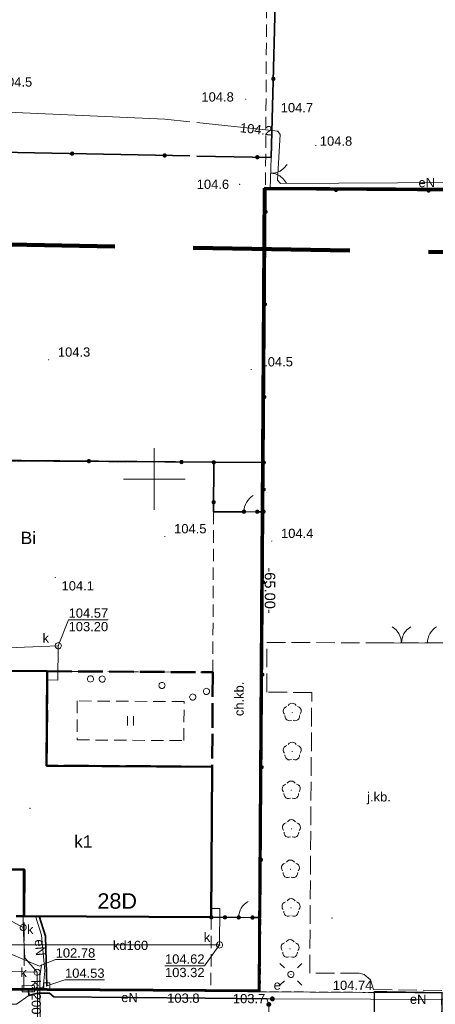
# Model space of a CAD drawing. Extents: x 6447898 to 6448503, y 5806748 to 5807122.
# Tile 16 of 50: x 6448089 to 6448123, y 5806907 to 5806987. Entities that reach past the tile are written whole.
import ezdxf
from ezdxf.enums import TextEntityAlignment as Align

# ---------------------------------------------------------------- set-up
doc = ezdxf.new("R2010")
doc.units = 0
doc.header["$PDSIZE"] = 0.75
for name, pattern in [('DASHED', [19.05, 12.7, -6.35]), ('PRZER1-1', [2, 1, -1]), ('PRZER2-1', [3, 2, -1]), ('PRZER3-1', [4, 3, -1]), ('PRZER4-1', [5, 4, -1])]:
    doc.linetypes.add(name, pattern=pattern)
doc.layers.get('0').update_dxf_attribs({"linetype": 'CONTINUOUS', "lineweight": 13})
for name, color, linetype, lineweight in [('GEPADR', 7, 'CONTINUOUS', 18), ('GEPADR_O', 7, 'CONTINUOUS', 18), ('GEPIPP', 7, 'CONTINUOUS', 18), ('GEPPGD', 7, 'CONTINUOUS', 18), ('GESBZN', 7, 'PRZER4-1', 50), ('GESBZO', 1, 'CONTINUOUS', 50), ('GESBZO_O', 1, 'CONTINUOUS', 50), ('GESDZI', 7, 'CONTINUOUS', 18), ('GESUZY', 3, 'PRZER1-1', 18), ('GESUZY_O', 3, 'PRZER1-1', 18), ('GSLKBR', 7, 'CONTINUOUS', 18), ('GSLKFU', 7, 'CONTINUOUS', 18), ('GSLKOG', 7, 'CONTINUOUS', 35), ('GSLKRW', 7, 'CONTINUOUS', 25), ('GSPRDL', 7, 'CONTINUOUS', 18), ('GSPWPN', 42, 'CONTINUOUS', 13), ('GSPWPN_O', 42, 'CONTINUOUS', 13), ('GSPWPS', 7, 'CONTINUOUS', 13), ('GSPWPS_O', 7, 'CONTINUOUS', 13), ('GSSKOA', 7, 'PRZER3-1', 18), ('GSSKOA_O', 7, 'PRZER3-1', 18), ('GSSKOD', 7, 'PRZER2-1', 18), ('GSSKOD_O', 7, 'PRZER2-1', 18), ('GSSUTR', 7, 'PRZER2-1', 18), ('GULEPR', 240, 'CONTINUOUS', 18), ('GULEPR_O', 240, 'CONTINUOUS', 18), ('GULKPR', 32, 'CONTINUOUS', 18), ('GULKPR_O', 32, 'CONTINUOUS', 18), ('GULLOB', 7, 'CONTINUOUS', 35), ('GULWPR', 5, 'CONTINUOUS', 18), ('GUPELA', 7, 'CONTINUOUS', 18), ('GUPESE', 240, 'CONTINUOUS', 18), ('GUPEUT', 240, 'CONTINUOUS', 18), ('GUPEUT_O', 240, 'CONTINUOUS', 18), ('GUPIKP', 7, 'CONTINUOUS', 18), ('GUPKSD', 32, 'CONTINUOUS', 18), ('GUPKSD_O', 32, 'CONTINUOUS', 18), ('GUPPRZ', 7, 'CONTINUOUS', 18), ('GUPPRZ_O', 7, 'CONTINUOUS', 18), ('obrys', 130, 'DASHED', 120), ('pikieta', 61, 'CONTINUOUS', 18)]:
    doc.layers.add(name, color=color, linetype=linetype, lineweight=lineweight)
doc.layers.add('OBRYS DZIAŁKA', color=7, linetype='CONTINUOUS', lineweight=60, true_color=0xffff4d)
doc.styles.add('GEO-INFO', font='arial.ttf')

# ---------------------------------------------------------------- blocks, each defined once
blk = doc.blocks.new('SLBRA')
at = {"color": 0}
for points in [[(1.732051, 1), (1.414214, 0.585786), (1, 0.267949), (0.517638, 0.068148), (0, 0)], [(0, 0), (0.517638, -0.068148), (1, -0.267949), (1.414214, -0.585786), (1.732051, -1)]]:
    blk.add_lwpolyline(points, dxfattribs=at)
blk = doc.blocks.new('KOLO')
blk.add_hatch(color=0).paths.add_polyline_path([(-0.5, 0), (-0.482963, -0.12941), (-0.433013, -0.25), (-0.353553, -0.353553), (-0.25, -0.433013), (-0.12941, -0.482963), (0, -0.5), (0.12941, -0.482963), (0.25, -0.433013), (0.353553, -0.353553), (0.433013, -0.25), (0.482963, -0.12941), (0.5, 0), (0.482963, 0.12941), (0.433013, 0.25), (0.353553, 0.353553), (0.25, 0.433013), (0.12941, 0.482963), (0, 0.5), (-0.12941, 0.482963), (-0.25, 0.433013), (-0.353553, 0.353553), (-0.433013, 0.25), (-0.482963, 0.12941)])
blk = doc.blocks.new('POINT')
at = {"color": 0}
blk.add_point((0, 0), dxfattribs=at)
blk = doc.blocks.new('SUEO')
blk.add_hatch(color=0).paths.add_polyline_path([(-0.002174, 0.089974), (0.023762, 0.086807), (0.042561, 0.0793), (0.060131, 0.066965), (0.076266, 0.047786), (0.086234, 0.025762), (0.089972, 0.002226), (0.088646, -0.015553), (0.081114, -0.038994), (0.066834, -0.060276), (0.049699, -0.075033), (0.027576, -0.085671), (0.004027, -0.08991), (-0.019639, -0.087831), (-0.040932, -0.080154), (-0.059082, -0.067892), (-0.073734, -0.051607), (-0.08374, -0.032979), (-0.089221, -0.011817), (-0.089063, 0.012951), (-0.082571, 0.035806), (-0.069528, 0.057148), (-0.048957, 0.075519), (-0.026898, 0.085887)])
at = {"color": 0}
for points in [[(-1.767767, 1.767767), (-1.06066, 1.06066)], [(1.767767, 1.767767), (1.06066, 1.06066)], [(-1.767767, -1.767767), (-1.06066, -1.06066)], [(1.767767, -1.767767), (1.06066, -1.06066)]]:
    blk.add_lwpolyline(points, dxfattribs=at)
blk = doc.blocks.new('OKRAG_PELNY')
at = {"color": 0}
blk.add_lwpolyline([(0, 0.5), (0.12941, 0.482963), (0.25, 0.433013), (0.353553, 0.353553), (0.433013, 0.25), (0.482963, 0.12941), (0.5, 0), (0.482963, -0.12941), (0.433013, -0.25), (0.353553, -0.353553), (0.25, -0.433013), (0.12941, -0.482963), (0, -0.5), (-0.12941, -0.482963), (-0.25, -0.433013), (-0.353553, -0.353553), (-0.433013, -0.25), (-0.482963, -0.12941), (-0.5, 0), (-0.482963, 0.12941), (-0.433013, 0.25), (-0.353553, 0.353553), (-0.25, 0.433013), (-0.12941, 0.482963)], close=True, dxfattribs=at)
blk = doc.blocks.new('KWADRAT_NIEPRZEZR')
at = {"color": 0}
blk.add_lwpolyline([(-0.5, -0.5), (0.5, -0.5), (0.5, 0.5), (-0.5, 0.5)], close=True, dxfattribs=at)
blk = doc.blocks.new('SZAFA1')
at = {"color": 0}
blk.add_lwpolyline([(-1, -0.5), (-1, 0.5), (1, 0.5), (1, -0.5)], close=True, dxfattribs=at)
blk = doc.blocks.new('SPTRW')
at = {"color": 0}
for points in [[(-0.51332, 0.7233), (-0.51332, -0.7767)], [(0.48668, -0.7767), (0.48668, 0.7233)]]:
    blk.add_lwpolyline(points, dxfattribs=at)
blk = doc.blocks.new('KTOK04')
at = {"color": 0}
blk.add_lwpolyline([(0, 0), (-0.01711, -0.261052), (-0.068148, -0.517638), (-0.152241, -0.765367), (-0.267949, -1), (-0.413293, -1.217523), (-0.585786, -1.414214), (-0.782477, -1.586707), (-1, -1.732051)], dxfattribs=at)
blk = doc.blocks.new('SPDLP')
blk.add_hatch(color=0).paths.add_polyline_path([(0, -0.09), (0.027812, -0.085595), (0.052901, -0.072812), (0.072812, -0.052901), (0.085595, -0.027812), (0.09, 0), (0.085595, 0.027812), (0.072812, 0.052901), (0.052901, 0.072812), (0.027812, 0.085595), (0, 0.09), (-0.027812, 0.085595), (-0.052901, 0.072812), (-0.072812, 0.052901), (-0.085595, 0.027812), (-0.09, 0), (-0.085595, -0.027812), (-0.072812, -0.052901), (-0.052901, -0.072812), (-0.027812, -0.085595)])
at = {"color": 0}
for points in [[(-1.271938, -0.268652), (-1.40916, -0.048001), (-1.462858, 0.20623), (-1.426585, 0.463525), (-1.304695, 0.693003), (-1.11182, 0.867117), (-0.871109, 0.964971)], [(-0.648554, 1.126667), (-0.481106, 1.325358), (-0.255912, 1.454989), (0, 1.5), (0.255912, 1.454989), (0.481106, 1.325358), (0.648554, 1.126667)], [(0.871109, 0.964971), (1.11182, 0.867117), (1.304695, 0.693003), (1.426585, 0.463525), (1.462858, 0.20623), (1.40916, -0.048001), (1.271938, -0.268652)], [(-0.137547, -1.292703), (-0.389802, -1.355024), (-0.648184, -1.327532), (-0.881678, -1.213525), (-1.062258, -1.026689), (-1.168249, -0.78945), (-1.186929, -0.530282)], [(1.186929, -0.530282), (1.168249, -0.78945), (1.062258, -1.026689), (0.881678, -1.213525), (0.648184, -1.327532), (0.389802, -1.355024), (0.137547, -1.292703)]]:
    blk.add_lwpolyline(points, dxfattribs=at)
blk = doc.blocks.new('EPPGN')
blk.add_hatch(color=0).paths.add_polyline_path([(0, -0.09), (0.027812, -0.085595), (0.052901, -0.072812), (0.072812, -0.052901), (0.085595, -0.027812), (0.09, 0), (0.085595, 0.027812), (0.072812, 0.052901), (0.052901, 0.072812), (0.027812, 0.085595), (0, 0.09), (-0.027812, 0.085595), (-0.052901, 0.072812), (-0.072812, 0.052901), (-0.085595, 0.027812), (-0.09, 0), (-0.085595, -0.027812), (-0.072812, -0.052901), (-0.052901, -0.072812), (-0.027812, -0.085595)])

msp = doc.modelspace()

# ---------------------------------------------------------------- linework, layer by layer
at = {"elevation": 100, "flags": 128}
for points in [[(6448100, 5806947.5), (6448100, 5806952.5)], [(6448097.5, 5806950), (6448102.5, 5806950)]]:
    msp.add_lwpolyline(points, dxfattribs=at)
at = {"layer": 'GESBZN', "ltscale": 0.5, "elevation": 10.18}
for points in [[(6448091.33, 5806934.43), (6448104.73, 5806934.35), (6448104.68, 5806926.7), (6448091.28, 5806926.78)], [(6448089.46, 5806914.59), (6448089.48, 5806918.36), (6448087.47, 5806918.38), (6448087.46, 5806916.21), (6448083.82, 5806916.23), (6448083.81, 5806914.63)]]:
    msp.add_lwpolyline(points, close=True, dxfattribs=at)
at = {"layer": 'GESBZO', "elevation": 10.18}
msp.add_lwpolyline([(6448083.82, 5806916.23), (6448087.46, 5806916.21), (6448087.47, 5806918.38), (6448089.48, 5806918.36), (6448089.46, 5806914.59), (6448104.61, 5806914.5), (6448104.68, 5806926.7), (6448091.28, 5806926.78), (6448091.33, 5806934.43), (6448083.94, 5806934.48)], close=True, dxfattribs=at)
at = {"layer": 'GESDZI', "elevation": 10.22}
msp.add_lwpolyline([(6447947.144, 5807106.691), (6447943.57, 5806972.007), (6447945.952, 5806961.309), (6447947.76, 5806958.22), (6447958.842, 5806964.609), (6447965.851, 5806952.15), (6447965.901, 5806954.89), (6447976.35, 5806954.66), (6447976.081, 5806941.611), (6447968.351, 5806941.801), (6447965.751, 5806946.39), (6447958.522, 5806959.149), (6447949.97, 5806954.35), (6447974.881, 5806910.343), (6447975.461, 5806909.323), (6448108.58, 5806908.47), (6448109, 5806973.47), (6448154, 5806973.18), (6448153.539, 5806902.166), (6448290.541, 5806859.987)], dxfattribs=at)
for points in [[(6448108.58, 5806908.47), (6448133.583, 5806908.31), (6448153.539, 5806902.166), (6448154, 5806973.18), (6448109, 5806973.47)], [(6448281.342, 5806841.899), (6448290.514, 5806841.988), (6448290.541, 5806859.987), (6448153.539, 5806902.166), (6448133.583, 5806908.31), (6448108.58, 5806908.47), (6447975.461, 5806909.323), (6447986.863, 5806889.257), (6448130.513, 5806888.326)]]:
    msp.add_lwpolyline(points, close=True, dxfattribs=at)
at = {"layer": 'GESUZY', "linetype": 'PRZER2-1', "ltscale": 0.5}
msp.add_line((6448109.21, 5807006.34, 10.08), (6448109, 5806973.47, 10.08), dxfattribs=at)
at = {"layer": 'GESUZY', "ltscale": 0.5}
for p, q in [((6448109, 5806973.47, 10.08), (6448108.86, 5806951.35, 10.08)), ((6448104.82, 5806951.36, 10.08), (6448074.87, 5806951.54, 10.08)), ((6448108.86, 5806951.35, 10.08), (6448104.82, 5806951.36, 10.08)), ((6448108.58, 5806908.47, 10.08), (6448073.98, 5806908.69, 10.08)), ((6448118.829, 5806908.405, 10.08), (6448108.58, 5806908.47, 10.08)), ((6448133.583, 5806908.31, 10.08), (6448118.829, 5806908.405, 10.08))]:
    msp.add_line(p, q, dxfattribs=at)
at = {"layer": 'GESUZY', "ltscale": 0.5, "elevation": 10.08}
for points in [[(6448132.87, 5806973.316), (6448109, 5806973.47), (6448108.86, 5806951.35), (6448108.58, 5806908.47), (6448118.829, 5806908.405), (6448133.583, 5806908.31), (6448153.539, 5806902.166), (6448153.95, 5806966.02), (6448154, 5806973.18)], [(6448104.82, 5806951.36), (6448108.86, 5806951.35), (6448108.58, 5806908.47), (6448073.98, 5806908.69), (6448074.079, 5806913.637), (6448074.87, 5806951.54)]]:
    msp.add_lwpolyline(points, close=True, dxfattribs=at)
at = {"layer": 'GSLKBR', "elevation": 10.18}
for points in [[(6448109.38, 5806973.51), (6448109.47, 5806976.06)], [(6448122.12, 5806936.72), (6448117.9, 5806936.74)]]:
    msp.add_lwpolyline(points, dxfattribs=at)
at = {"layer": 'GSLKFU', "elevation": 10.18}
for points in [[(6448108.34, 5806947.36), (6448107.26, 5806947.36)], [(6448123.4, 5806936.73), (6448122.12, 5806936.72)], [(6448107.95, 5806914.48), (6448106.83, 5806914.49)]]:
    msp.add_lwpolyline(points, dxfattribs=at)
at = {"layer": 'GSLKOG', "elevation": 10.18}
for points in [[(6448103.442, 5806976.175), (6448109.47, 5806976.06), (6448109.74, 5806986.41), (6448111.088, 5807041.19), (6448111.29, 5807049.4), (6448112.06, 5807080.34), (6448112.57, 5807100.72)], [(6448087.51, 5806976.48), (6448102.885, 5806976.186)], [(6448107.95, 5806914.48), (6448108.6, 5806914.48), (6448108.84, 5806947.36), (6448108.86, 5806951.35), (6448109.02, 5806973.47), (6448154.03, 5806973.17), (6448153.539, 5806902.166)], [(6448108.86, 5806951.35), (6448104.82, 5806951.36), (6448079.89, 5806951.6), (6448079.13, 5806916.26), (6448080.63, 5806916.25)], [(6448107.26, 5806947.36), (6448104.8, 5806947.35), (6448104.82, 5806951.36)], [(6448108.84, 5806947.36), (6448108.34, 5806947.36)], [(6448106.83, 5806914.49), (6448104.61, 5806914.5)]]:
    msp.add_lwpolyline(points, dxfattribs=at)
at = {"layer": 'GSLKRW', "elevation": 10.18}
msp.add_lwpolyline([(6448113.17, 5806897.96, 0.156236), (6448116.04, 5806899.15, 0.080446), (6448117.08, 5806900.33, 0.134923), (6448117.8, 5806902.57), (6448117.83, 5806907.19), (6448117.84, 5806908.49), (6448123.27, 5806908.4), (6448123.25, 5806902.67, 0.150589), (6448124, 5806899.67, 0.070763), (6448125.08, 5806898.52, 0.155555), (6448127.95, 5806897.37)], format="xyb", dxfattribs=at)
at = {"layer": 'GSSKOA', "ltscale": 0.5, "elevation": 10.18}
msp.add_lwpolyline([(6448123.27, 5806908.58), (6448117.75, 5806908.65), (6448117.5, 5806909.44), (6448117, 5806909.85), (6448116.58, 5806909.96), (6448112.58, 5806909.97), (6448112.75, 5806932.7), (6448109.1, 5806932.75), (6448109.12, 5806936.76), (6448117.9, 5806936.74), (6448123.4, 5806936.73)], dxfattribs=at)
msp.add_lwpolyline([(6448083.82, 5806916.23), (6448081.75, 5806916.24), (6448080.63, 5806916.25), (6448079.13, 5806916.26), (6448075.89, 5806916.27), (6448075.87, 5806908.86), (6448076.94, 5806908.84), (6448081.98, 5806908.8), (6448081.98, 5806908.67), (6448089.44, 5806908.57), (6448089.46, 5806914.59), (6448089.48, 5806918.36), (6448087.47, 5806918.38), (6448087.46, 5806916.21)], close=True, dxfattribs=at)
at = {"layer": 'GSSKOD', "ltscale": 0.5, "elevation": 10.18}
for points in [[(6448104.58, 5806908.49), (6448108.54, 5806908.46), (6448108.6, 5806914.48), (6448108.84, 5806947.36), (6448108.86, 5806951.35), (6448104.82, 5806951.36), (6448104.8, 5806947.35), (6448104.73, 5806934.35), (6448091.33, 5806934.43), (6448091.28, 5806926.78), (6448104.68, 5806926.7), (6448104.61, 5806914.5)], [(6448093.76, 5806932.03), (6448093.74, 5806928.87), (6448102.39, 5806928.81), (6448102.41, 5806931.97)]]:
    msp.add_lwpolyline(points, close=True, dxfattribs=at)
msp.add_lwpolyline([(6448113.17, 5806897.96, 0.156236), (6448116.04, 5806899.15, 0.080446), (6448117.08, 5806900.33, 0.134923), (6448117.8, 5806902.57), (6448117.83, 5806907.19), (6448117.84, 5806908.49), (6448123.27, 5806908.4), (6448123.25, 5806902.67, 0.150589), (6448124, 5806899.67, 0.070763), (6448125.08, 5806898.52, 0.155555), (6448127.95, 5806897.37), (6448123.28, 5806897.68), (6448119.14, 5806897.86)], format="xyb", close=True, dxfattribs=at)
at = {"layer": 'GSSUTR', "ltscale": 0.5, "elevation": 10.1}
msp.add_lwpolyline([(6448102.39, 5806928.81), (6448102.41, 5806931.97), (6448093.76, 5806932.03), (6448093.74, 5806928.87)], close=True, dxfattribs=at)
at = {"layer": 'GULEPR', "elevation": 10.14}
for points in [[(6447974.73, 5806950.49), (6447974.85, 5806950.49), (6447975.48, 5806950.78), (6447975.74, 5806951.34), (6447975.87, 5806959.09), (6447976.22, 5806971.52), (6447976.68, 5806982.6), (6447976.96, 5806982.77), (6447994.48, 5806982.82), (6448015.87, 5806982.36), (6448038.89, 5806981.61), (6448041.64, 5806981.37), (6448066.12, 5806980.69), (6448085.09, 5806979.86), (6448100.86, 5806979.16), (6448102.868, 5806978.945)], [(6448103.443, 5806978.883), (6448110, 5806978.18), (6448110.18, 5806977.92), (6448109.97, 5806974.21), (6448110.23, 5806973.96), (6448133.89, 5806974.09), (6448154.48, 5806973.99), (6448154.71, 5806973.8), (6448154.64, 5806960.82), (6448154.62, 5806941.35), (6448154.5, 5806926.42), (6448154.04, 5806902.85), (6448154.05, 5806902.34), (6448154.04, 5806902.21)], [(6448089.8, 5806908.71), (6448090.99, 5806908.8), (6448091.12, 5806910.17), (6448090.87, 5806913.04), (6448090.37, 5806914.58)], [(6448089.8, 5806908.71), (6448089.8, 5806908.59), (6448089.83, 5806908.16), (6448090.54, 5806908.34), (6448091.5, 5806908.35), (6448091.85, 5806908.05), (6448104.13, 5806907.94), (6448109.1, 5806907.9)], [(6448109.1, 5806907.9), (6448109.27, 5806907.44), (6448108.98, 5806890.83), (6448109.14, 5806888.08), (6448109.14, 5806887.61), (6448109.13, 5806887.48)], [(6448152.91, 5806902.48), (6448152.89, 5806902.37), (6448152.72, 5806901.9), (6448133.45, 5806907.82), (6448109.56, 5806907.89), (6448109.1, 5806907.9)]]:
    msp.add_lwpolyline(points, dxfattribs=at)
at = {"layer": 'GULKPR', "elevation": 10.14}
for points in [[(6448078.16, 5806912.26), (6448078.11, 5806915.54), (6448078.57, 5806935.95), (6448092.22, 5806936.5), (6448092.18, 5806933.72), (6448091.33, 5806933.73)], [(6448089.38, 5806913.67), (6448089.38, 5806918.36)], [(6448104.61, 5806915.2), (6448105.31, 5806915.2), (6448105.28, 5806912.26), (6448078.16, 5806912.26)], [(6448089.38, 5806913.67), (6448089.51, 5806911.22), (6448090.5, 5806910.04)], [(6448090.5, 5806910.04), (6448090.68, 5806893.32)]]:
    msp.add_lwpolyline(points, dxfattribs=at)
at = {"layer": 'GULLOB', "elevation": 10.12}
for points in [[(6448091.29, 5806908.94), (6448091.18, 5806912.97), (6448090.67, 5806914.58)], [(6448089.8, 5806908.59), (6448089.83, 5806908.16), (6448090.54, 5806908.34), (6448091.5, 5806908.35), (6448091.85, 5806908.05), (6448104.13, 5806907.94), (6448109.1, 5806907.9)]]:
    msp.add_lwpolyline(points, dxfattribs=at)
at = {"layer": 'GULWPR', "elevation": 10.14}
for points in [[(6448090.87, 5806910.63), (6448090.69, 5806910.54), (6448082.18, 5806914.14), (6448082.36, 5806933.23), (6448083.93, 5806933.34)], [(6448090.77, 5806900.7), (6448090.77, 5806901), (6448090.73, 5806909.74), (6448090.87, 5806910.63)]]:
    msp.add_lwpolyline(points, dxfattribs=at)
at = {"layer": 'GUPPRZ_O', "elevation": 10.8, "flags": 128}
for points in [[(6448096.26, 5806938.598), (6448093.057, 5806938.598), (6448092.219, 5806936.5)], [(6448093.057, 5806938.598), (6448096.26, 5806938.598)], [(6448084.512, 5806914.601), (6448087.715, 5806914.601), (6448089.38, 5806913.67)], [(6448100.863, 5806910.573), (6448104.066, 5806910.573), (6448105.278, 5806912.26)], [(6448095.213, 5806911.071), (6448092.01, 5806911.071), (6448090.87, 5806910.63)], [(6448100.863, 5806910.573), (6448104.066, 5806910.573)], [(6448083.86, 5806910.128), (6448087.063, 5806910.128), (6448090.5, 5806910.04)], [(6448095.968, 5806909.43), (6448092.765, 5806909.43), (6448091.29, 5806908.94)], [(6448086.228, 5806907.457), (6448088.848, 5806907.457), (6448089.83, 5806908.16)]]:
    msp.add_lwpolyline(points, dxfattribs=at)
at = {"layer": 'obrys'}
msp.add_lwpolyline([(6448084.095, 5806969.076), (6448148.826, 5806967.955)], dxfattribs=at)
at = {"layer": 'OBRYS DZIAŁKA'}
for p, q in [((6448108.904, 5806973.569), (6448108.489, 5806908.535)), ((6448154.167, 5806973.314), (6448108.904, 5806973.569)), ((6448108.489, 5806908.535), (6447975.53, 5806909.394))]:
    msp.add_line(p, q, dxfattribs=at)

# ---------------------------------------------------------------- block references
at = {"layer": 'GEPADR'}
for p in [(6448089.925, 5806923.326, 10.28), (6448114.399, 5806914.43, 10.28)]:
    msp.add_blockref('POINT', p, dxfattribs=at)
at = {"layer": 'GEPIPP', "xscale": 0.5, "yscale": 0.5}
for p in [(6448094.83, 5806933.81, 10.2), (6448095.78, 5806933.8, 10.2), (6448100.62, 5806933.28, 10.2), (6448104.22, 5806932.8, 10.2), (6448103.11, 5806932.34, 10.2)]:
    msp.add_blockref('OKRAG_PELNY', p, dxfattribs=at)
at = {"layer": 'GEPPGD', "xscale": 0.5, "yscale": 0.5}
for p in [(6448109, 5806973.47, 10.24), (6448108.58, 5806908.47, 10.24)]:
    msp.add_blockref('EPPGN', p, dxfattribs=at)
at = {"layer": 'GSLKBR', "xscale": 0.75, "yscale": 0.75}
for p, rotation in [((6448109.425, 5806974.785, 10.18), 357.9786350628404), ((6448120.01, 5806936.73, 10.18), 89.72845804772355)]:
    msp.add_blockref('SLBRA', p, dxfattribs=dict(at, rotation=rotation))
at = {"layer": 'GSLKFU', "xscale": 0.75, "yscale": 0.75}
for p, rotation in [((6448107.26, 5806947.36, 10.18), 180), ((6448122.12, 5806936.72, 10.18), 180.4476142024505), ((6448106.83, 5806914.49, 10.18), 179.4884441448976)]:
    msp.add_blockref('KTOK04', p, dxfattribs=dict(at, rotation=rotation))
at = {"layer": 'GSLKOG', "xscale": 0.35, "yscale": 0.35}
for p in [(6448109.636, 5806982.425, 10.18), (6448093.34, 5806976.368, 10.18), (6448100.839, 5806976.225, 10.18), (6448108.337, 5806976.082, 10.18), (6448114.707, 5806973.432, 10.18), (6448122.207, 5806973.382, 10.18), (6448109.007, 5806971.658, 10.18), (6448108.953, 5806964.158, 10.18), (6448108.898, 5806956.658, 10.18), (6448094.701, 5806951.457, 10.18), (6448102.2, 5806951.385, 10.18), (6448104.82, 5806951.36, 10.18), (6448108.86, 5806951.35, 10.18), (6448108.849, 5806949.158, 10.18), (6448104.804, 5806948.125, 10.18), (6448107.26, 5806947.36, 10.18), (6448108.34, 5806947.36, 10.18), (6448108.84, 5806947.36, 10.18), (6448108.798, 5806941.658, 10.18), (6448108.744, 5806934.159, 10.18), (6448108.689, 5806926.659, 10.18), (6448108.634, 5806919.159, 10.18), (6448104.61, 5806914.5, 10.18), (6448105.72, 5806914.495, 10.18), (6448106.83, 5806914.49, 10.18), (6448107.95, 5806914.48, 10.18)]:
    msp.add_blockref('KOLO', p, dxfattribs=at)
at = {"layer": 'GSPRDL', "xscale": 0.5, "yscale": 0.5}
for p in [(6448111.17, 5806931.1, 10.12), (6448111.17, 5806927.93, 10.12), (6448111.09, 5806924.79, 10.12), (6448111.1, 5806921.66, 10.12), (6448111.02, 5806918.39, 10.12), (6448111.07, 5806915.26, 10.12), (6448110.99, 5806911.94, 10.12)]:
    msp.add_blockref('SPDLP', p, dxfattribs=at)
at = {"layer": 'GSPWPN', "xscale": 0.09, "yscale": 0.09}
for p in [(6448107.4, 5806980.78, 10.08), (6448109.54, 5806980.53, 10.08), (6448106.91, 5806973.88, 10.08), (6448091.44, 5806959.67, 10.08), (6448107.85, 5806958.88, 10.08), (6448100.855, 5806945.358, 10.08), (6448109.51, 5806944.98, 10.08), (6448091.98, 5806942.02, 10.08)]:
    msp.add_blockref('KOLO', p, dxfattribs=at)
at = {"layer": 'GSPWPS', "xscale": 0.09, "yscale": 0.09}
msp.add_blockref('KOLO', (6448117.84, 5806908.49, 10.08), dxfattribs=at)
at = {"layer": 'GSSUTR', "xscale": 0.5, "yscale": 0.5}
msp.add_blockref('SPTRW', (6448098.075, 5806930.42, 10.1), dxfattribs=at)
at = {"layer": 'GUPELA', "xscale": 0.5, "yscale": 0.5}
for name, p in [('SUEO', (6448111.06, 5806909.87, 10.15)), ('OKRAG_PELNY', (6448111.06, 5806909.87, 10.16))]:
    msp.add_blockref(name, p, dxfattribs=at)
at = {"layer": 'GUPESE', "xscale": 0.5, "yscale": 0.5, "rotation": 359.6328679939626}
msp.add_blockref('SZAFA1', (6448089.8, 5806908.71, 10.16), dxfattribs=at)
at = {"layer": 'GUPEUT', "xscale": 0.4, "yscale": 0.4}
for p, rotation in [((6448109.56, 5806907.89, 10.16), 246.3494839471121), ((6448109.27, 5806907.44, 10.16), 337.520568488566)]:
    msp.add_blockref('KOLO', p, dxfattribs=dict(at, rotation=rotation))
at = {"layer": 'GUPIKP', "xscale": 0.5, "yscale": 0.5}
msp.add_blockref('KWADRAT_NIEPRZEZR', (6448091.29, 5806908.94, 10.16), dxfattribs=at)
at = {"layer": 'GUPKSD', "xscale": 0.5, "yscale": 0.5}
for p in [(6448092.22, 5806936.5, 10.16), (6448089.38, 5806913.67, 10.16), (6448105.28, 5806912.26, 10.16), (6448090.5, 5806910.04, 10.16)]:
    msp.add_blockref('OKRAG_PELNY', p, dxfattribs=at)
at = {"layer": 'GUPPRZ'}
for p in [(6448110, 5806978.18, 10.16), (6448092.219, 5806936.5, 10.16), (6448089.38, 5806913.67, 10.16), (6448105.278, 5806912.26, 10.16), (6448090.87, 5806910.63, 10.16), (6448090.5, 5806910.04, 10.16), (6448091.29, 5806908.94, 10.16), (6448089.83, 5806908.16, 10.16), (6448104.13, 5806907.94, 10.16), (6448109.1, 5806907.9, 10.16)]:
    msp.add_blockref('POINT', p, dxfattribs=at)
at = {"layer": 'pikieta', "xscale": 0.09, "yscale": 0.09}
msp.add_blockref('KOLO', (6448113.079, 5806977.026, 10.08), dxfattribs=at)

# ---------------------------------------------------------------- texts
at = {"color": 6, "lineweight": 15, "style": 'GEO-INFO'}
msp.add_text('-65.00-', height=0.85, rotation=270, dxfattribs=at).set_placement((6448108.69, 5806940.97), align=Align.BOTTOM_CENTER)
at = {"layer": 'GEPADR_O', "style": 'GEO-INFO'}
msp.add_text('28D', height=1.25, dxfattribs=at).set_placement((6448095.391, 5806915.194, 10.8))
at = {"layer": 'GESBZO_O', "style": 'GEO-INFO'}
msp.add_text('k1', height=1, dxfattribs=at).set_placement((6448094.25, 5806920.662, 10.8), align=Align.MIDDLE)
at = {"layer": 'GESUZY_O', "style": 'GEO-INFO'}
msp.add_text('Bi', height=1, dxfattribs=at).set_placement((6448089.802, 5806945.259, 10.8), align=Align.MIDDLE)
at = {"layer": 'GSPWPN_O', "style": 'GEO-INFO'}
for s, p in [('104.5', (6448087.49, 5806981.8, 10.8)), ('104.8', (6448103.814, 5806980.59, 10.8)), ('104.7', (6448110.236, 5806979.72, 10.8)), ('104.6', (6448103.434, 5806973.514, 10.8)), ('104.3', (6448092.19, 5806959.92, 10.8)), ('104.5', (6448108.6, 5806959.13, 10.8)), ('104.5', (6448101.604, 5806945.608, 10.8)), ('104.4', (6448110.26, 5806945.23, 10.8)), ('104.1', (6448092.488, 5806940.98, 10.8))]:
    msp.add_text(s, height=0.75, dxfattribs=at).set_placement(p)
at = {"layer": 'GSPWPS_O', "style": 'GEO-INFO'}
msp.add_text('104.74', height=0.75, dxfattribs=at).set_placement((6448114.454, 5806908.615, 10.8))
at = {"layer": 'GSSKOA_O', "style": 'GEO-INFO'}
msp.add_text('j.kb.', height=0.75, dxfattribs=at).set_placement((6448118.194, 5806924.163, 10.8), align=Align.MIDDLE)
at = {"layer": 'GSSKOD_O', "style": 'GEO-INFO'}
msp.add_text('ch.kb.', height=0.75, rotation=89.84943, dxfattribs=at).set_placement((6448106.845, 5806932.193, 10.8), align=Align.MIDDLE)
at = {"layer": 'GULEPR_O', "style": 'GEO-INFO'}
msp.add_text('eN', height=0.75, rotation=0.31481, dxfattribs=at).set_placement((6448122.06, 5806974.025, 10.8), align=Align.MIDDLE_CENTER)
for rotation, p in [(274.97836, (6448090.731, 5806912.045, 10.8)), (359.48678, (6448097.99, 5806907.995, 10.8)), (359.83406, (6448121.365, 5806907.855, 10.8))]:
    msp.add_text('eN', height=0.75, rotation=rotation, dxfattribs=at).set_placement(p, align=Align.MIDDLE)
at = {"layer": 'GULKPR_O', "style": 'GEO-INFO'}
for s, rotation, p in [('kd160', 0.00002, (6448098.072, 5806912.238, 10.8)), ('ks200', 270.6168, (6448090.449, 5806908.021, 10.8))]:
    msp.add_text(s, height=0.75, rotation=rotation, dxfattribs=at).set_placement(p, align=Align.MIDDLE)
at = {"layer": 'GUPEUT_O', "style": 'GEO-INFO'}
msp.add_text('e', height=0.75, dxfattribs=at).set_placement((6448110.241, 5806908.633, 10.8), align=Align.RIGHT)
at = {"layer": 'GUPKSD_O', "style": 'GEO-INFO'}
for p in [(6448091.47, 5806936.75, 10.8), (6448090.212, 5806913.14, 10.8), (6448104.53, 5806912.51, 10.8), (6448089.684, 5806909.658, 10.8)]:
    msp.add_text('k', height=0.75, dxfattribs=at).set_placement(p, align=Align.RIGHT)
at = {"layer": 'GUPPRZ_O', "style": 'GEO-INFO'}
msp.add_text('104.2', height=0.75, rotation=353.88007, dxfattribs=at).set_placement((6448106.939, 5806978.481, 10.8), align=Align.MIDDLE_LEFT)
for s, p in [('104.57', (6448093.057, 5806938.77)), ('103.20', (6448093.057, 5806937.675)), ('104.62', (6448100.863, 5806910.745)), ('103.32', (6448100.863, 5806909.65))]:
    msp.add_text(s, height=0.75, dxfattribs=at).set_placement(p)
for s, p in [('102.78', (6448092.01, 5806911.614)), ('104.53', (6448092.765, 5806909.973)), ('103.8', (6448101.042, 5806907.946, 10.8)), ('103.7', (6448106.363, 5806907.911, 10.8))]:
    msp.add_text(s, height=0.75, dxfattribs=at).set_placement(p, align=Align.MIDDLE_LEFT)
at = {"layer": 'pikieta', "style": 'GEO-INFO'}
msp.add_text('104.8', height=0.75, dxfattribs=at).set_placement((6448113.403, 5806977.011, 10.8))

doc.saveas('drawing.dxf')
